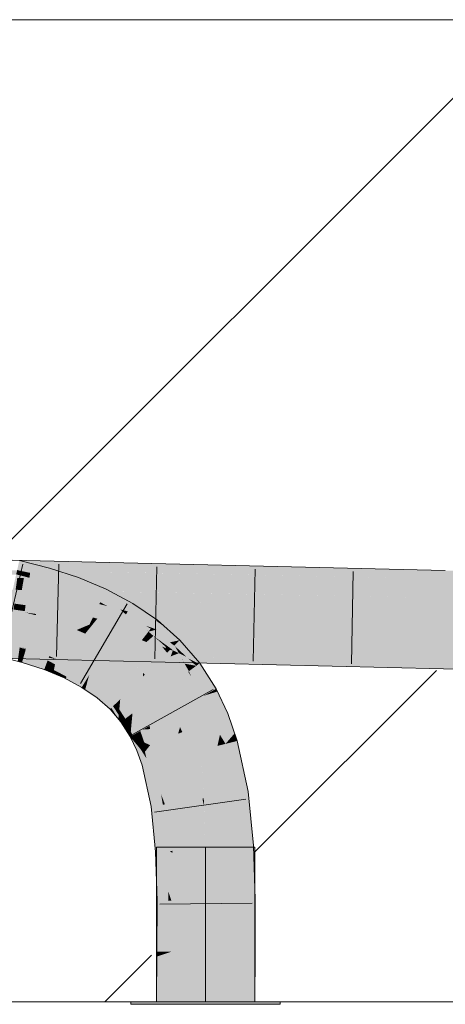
# Model space of a CAD drawing. Extents: x -620 to 3480, y 62 to 1102.
# Tile 176 of 256: x 225.85 to 226.94, y 736.43 to 738.94. Entities that reach past the tile are written whole.
import ezdxf
from ezdxf.lldxf.tags import DXFTag

# ---------------------------------------------------------------- set-up
doc = ezdxf.new("R2010")
doc.units = 0
doc.layers.get('0').update_dxf_attribs({"lineweight": 13})
doc.layers.add('E_Detail_Linie_Text_Bem', color=7, linetype='Continuous', lineweight=13)
for name, color, linetype, lineweight, true_color in [('E_Detail_Wandschraffur', 7, 'Continuous', 5, 0xc0c0c0), ('E_Leerrohr 25-A06G9STU8I', 7, 'Continuous', 9, 0xff8000), ('E_Leerrohr 25-Shading', 7, 'Continuous', 9, 0xff8000)]:
    doc.layers.add(name, color=color, linetype=linetype, lineweight=lineweight, true_color=true_color)
tags = doc.linetypes.add('fein_strichliert', pattern=[4, 1, -2, 1]).pattern_tags.tags
tags[8:9] = [DXFTag(74, 4), DXFTag(75, 0), DXFTag(340, '0'), DXFTag(46, 0.0), DXFTag(50, 0.0), DXFTag(44, 0.0), DXFTag(45, 0.0)]
tags[6:7] = [DXFTag(74, 4), DXFTag(75, 0), DXFTag(340, '0'), DXFTag(46, 0.0), DXFTag(50, 0.0), DXFTag(44, 0.0), DXFTag(45, 0.0)]
tags[4:5] = [DXFTag(74, 4), DXFTag(75, 0), DXFTag(340, '0'), DXFTag(46, 0.0), DXFTag(50, 0.0), DXFTag(44, 0.0), DXFTag(45, 0.0)]
tags = doc.linetypes.add('STRICHPUNKT2-A06G9STV8I', pattern=[12.7, 6.35, -3.175, 0, -3.175]).pattern_tags.tags
tags[10:11] = [DXFTag(74, 4), DXFTag(75, 0), DXFTag(340, '0'), DXFTag(46, 0.0), DXFTag(50, 0.0), DXFTag(44, 0.0), DXFTag(45, 0.0)]
tags[8:9] = [DXFTag(74, 4), DXFTag(75, 0), DXFTag(340, '0'), DXFTag(46, 0.0), DXFTag(50, 0.0), DXFTag(44, 0.0), DXFTag(45, 0.0)]
tags[6:7] = [DXFTag(74, 4), DXFTag(75, 0), DXFTag(340, '0'), DXFTag(46, 0.0), DXFTag(50, 0.0), DXFTag(44, 0.0), DXFTag(45, 0.0)]
tags[4:5] = [DXFTag(74, 4), DXFTag(75, 0), DXFTag(340, '0'), DXFTag(46, 0.0), DXFTag(50, 0.0), DXFTag(44, 0.0), DXFTag(45, 0.0)]

# ---------------------------------------------------------------- blocks, each defined once
blk = doc.blocks.new('Shading-A06G9SG38I', base_point=(178.739, 735.4243))
at = {"layer": 'E_Leerrohr 25-Shading', "color": 43, "true_color": 0xd7ab7f}
for points in [[(225.9689, 737.5299), (226.0581, 737.5344), (225.5465, 737.5345), (225.5627, 737.5441)], [(225.8472, 737.5391), (225.8802, 737.532), (225.8528, 737.5639), (225.8836, 737.556)], [(225.9783, 737.5359), (225.9803, 737.5421), (225.8501, 737.5385), (225.8507, 737.5427)], [(225.9862, 737.5605), (225.8535, 737.5637), (225.9803, 737.5421), (225.8507, 737.5427)], [(225.8802, 737.532), (225.9231, 737.5227), (225.8836, 737.556), (225.9294, 737.5444)], [(225.9966, 737.5023), (226.0032, 737.5201), (225.9231, 737.5227), (225.9294, 737.5444)], [(226.027, 737.535), (226.0297, 737.5419), (225.9783, 737.5359), (225.9803, 737.5421)], [(225.9803, 737.5421), (226.0297, 737.5419), (225.9862, 737.5605), (226.0365, 737.5593)], [(226.9361, 737.5173), (226.9364, 737.5377), (226.027, 737.535), (226.0297, 737.5419)], [(226.0297, 737.5419), (226.9364, 737.5377), (226.0365, 737.5593)], [(225.9689, 737.5299), (225.5465, 737.5345), (225.8486, 737.5272)], [(225.8601, 737.5363), (225.8472, 737.5391), (225.8584, 737.5247), (225.8447, 737.5282)], [(225.8944, 737.5261), (225.9689, 737.5299), (225.8486, 737.5272)], [(225.8802, 737.532), (225.8601, 737.5363), (225.8784, 737.5196), (225.8584, 737.5247)], [(225.8784, 737.5196), (225.9191, 737.5092), (225.8802, 737.532), (225.9231, 737.5227)], [(225.9314, 737.5252), (226.0654, 737.5342), (225.8944, 737.5261), (226.0581, 737.5344)], [(225.9191, 737.5092), (225.9904, 737.4858), (225.9231, 737.5227), (225.9966, 737.5023)], [(226.9361, 737.5173), (226.0654, 737.5342), (226.9358, 737.5011), (225.9314, 737.5252)], [(226.0677, 737.4772), (226.074, 737.4904), (225.9966, 737.5023), (226.0032, 737.5201)], [(226.9358, 737.5011), (228.5312, 737.4825), (226.9361, 737.5173), (228.5313, 737.5031)], [(228.5313, 737.5031), (228.5314, 737.5192), (226.9361, 737.5173), (226.9364, 737.5377)], [(225.9904, 737.4858), (226.0583, 737.4573), (225.9966, 737.5023), (226.0677, 737.4772)], [(226.11, 737.4387), (226.0677, 737.4772), (226.0769, 737.4473), (226.0583, 737.4573)], [(226.1363, 737.4465), (226.1411, 737.4544), (226.0677, 737.4772), (226.074, 737.4904)], [(226.1363, 737.4465), (226.0677, 737.4772), (226.1287, 737.4339), (226.11, 737.4387)], [(226.11, 737.4387), (226.0769, 737.4473), (226.077, 737.4473)], [(226.0769, 737.4473), (226.1221, 737.4231), (226.1239, 737.4261)], [(226.1239, 737.4261), (226.11, 737.4387), (226.077, 737.4473)], [(226.1967, 737.4124), (226.1363, 737.4465), (226.1287, 737.4339)], [(226.1363, 737.4465), (226.2038, 737.4114), (226.1411, 737.4544)], [(226.1363, 737.4465), (226.1967, 737.4124), (226.2038, 737.4114), (226.203, 737.4103)], [(226.11, 737.4387), (226.1239, 737.4261), (226.1287, 737.4339)], [(226.1483, 737.4052), (226.1753, 737.3969), (226.1221, 737.4231), (226.1239, 737.4261)], [(226.2021, 737.4092), (226.1967, 737.4124), (226.1239, 737.4261), (226.1287, 737.4339)], [(226.1892, 737.3926), (226.2021, 737.4092), (226.1753, 737.3969), (226.1239, 737.4261)], [(226.1872, 737.3901), (226.1483, 737.4052), (226.1834, 737.3853)], [(226.1483, 737.4052), (226.1872, 737.3901), (226.1753, 737.3969)], [(226.1834, 737.3853), (226.1483, 737.4052), (226.1817, 737.3829), (226.176, 737.3862)], [(226.1872, 737.3901), (226.1892, 737.3926), (226.1753, 737.3969)], [(226.1892, 737.3926), (226.1872, 737.3901), (226.2021, 737.3877), (226.1935, 737.3856)], [(226.2244, 737.3932), (226.2021, 737.4092), (226.2021, 737.3877), (226.1892, 737.3926)], [(226.1967, 737.4124), (226.2021, 737.4092), (226.203, 737.4103)], [(226.2244, 737.3932), (226.2038, 737.4114), (226.2021, 737.4092)], [(226.2518, 737.3691), (226.2244, 737.3932), (226.2021, 737.3877)], [(226.176, 737.3862), (226.1813, 737.3825), (226.1817, 737.3829)], [(226.1834, 737.3853), (226.1813, 737.3825), (226.1857, 737.3836)], [(226.1813, 737.3825), (226.1938, 737.3715), (226.1857, 737.3836), (226.2132, 737.3639)], [(226.1935, 737.3856), (226.1872, 737.3901), (226.1857, 737.3836), (226.1834, 737.3853)], [(226.2132, 737.3639), (226.2358, 737.355), (226.1857, 737.3836), (226.1935, 737.3856)], [(226.2358, 737.355), (226.2021, 737.3877), (226.1935, 737.3856)], [(226.247, 737.3469), (226.1938, 737.3715), (226.2389, 737.3389)], [(226.1938, 737.3715), (226.247, 737.3469), (226.2358, 737.355)], [(226.2179, 737.3541), (226.1938, 737.3715), (226.2249, 737.3441)], [(226.2358, 737.355), (226.2611, 737.3608), (226.2021, 737.3877), (226.2518, 737.3691)], [(226.2379, 737.3195), (226.2433, 737.3348), (225.7936, 737.3311), (225.7941, 737.3455)], [(226.2102, 737.3356), (226.2249, 737.3414), (225.7941, 737.3455), (225.7943, 737.3517)], [(225.8257, 737.3507), (225.8692, 737.3375), (225.8537, 737.3436), (225.8696, 737.3387)], [(225.8692, 737.3375), (225.8535, 737.3423), (225.8675, 737.3315), (225.8527, 737.336)], [(225.8696, 737.3387), (225.8698, 737.3395), (225.8537, 737.3436)], [(226.2753, 737.334), (226.2249, 737.3414), (226.2102, 737.3356)], [(226.2249, 737.3441), (226.2389, 737.3389), (226.2179, 737.3541)], [(226.2249, 737.3441), (226.229, 737.3409), (226.2389, 737.3389), (226.2376, 737.3375)], [(226.228, 737.3412), (226.229, 737.3409), (226.2249, 737.3441)], [(226.2753, 737.334), (226.278, 737.3351), (226.2249, 737.3414), (226.228, 737.3412)], [(226.228, 737.3412), (226.2357, 737.3357), (226.229, 737.3409)], [(226.278, 737.3351), (226.2899, 737.3398), (226.228, 737.3412)], [(226.2351, 737.335), (226.2357, 737.3357), (226.228, 737.3412)], [(226.229, 737.3409), (226.2357, 737.3357), (226.2376, 737.3375)], [(226.2611, 737.3608), (226.2358, 737.355), (226.2497, 737.3495)], [(226.2358, 737.355), (226.247, 737.3469), (226.2497, 737.3495)], [(226.2658, 737.3141), (226.247, 737.3469), (226.2389, 737.3389)], [(226.247, 737.3469), (226.2855, 737.3326), (226.2497, 737.3495)], [(226.2855, 737.3326), (226.247, 737.3469), (226.3099, 737.3008), (226.2832, 737.3136)], [(226.2487, 737.3454), (226.247, 737.3469), (226.2666, 737.3134), (226.2658, 737.3141)], [(226.2779, 737.3184), (226.2487, 737.3454), (226.2586, 737.3276)], [(226.2855, 737.3326), (226.2611, 737.3608), (226.2497, 737.3495)], [(225.7932, 737.3151), (226.3113, 737.3027), (225.7936, 737.3311), (226.2779, 737.3184)], [(225.8486, 737.3071), (225.8596, 737.3043), (225.8506, 737.3215), (225.8634, 737.3176)], [(225.8506, 737.3215), (225.8634, 737.3176), (225.8527, 737.336), (225.8675, 737.3315)], [(225.8596, 737.3043), (225.916, 737.2858), (225.8634, 737.3176), (225.9195, 737.2953)], [(225.8634, 737.3176), (225.9195, 737.2953), (225.8675, 737.3315), (225.9246, 737.309)], [(225.8675, 737.3315), (225.9246, 737.309), (225.8692, 737.3375), (225.9268, 737.3149)], [(225.8692, 737.3375), (225.9268, 737.3149), (225.8696, 737.3387), (225.9273, 737.3161)], [(225.8696, 737.3387), (225.9273, 737.3161), (225.8698, 737.3395), (225.9285, 737.3193)], [(225.9285, 737.3193), (225.9287, 737.3201), (225.8698, 737.3395)], [(225.9268, 737.3149), (225.9782, 737.2888), (225.9273, 737.3161), (225.9788, 737.29)], [(225.9285, 737.3193), (225.9273, 737.3161), (225.9407, 737.3137)], [(225.9407, 737.3137), (225.9273, 737.3161), (225.9812, 737.295), (225.9788, 737.29)], [(225.9287, 737.3201), (225.9285, 737.3193), (225.9464, 737.3127), (225.9407, 737.3137)], [(226.2351, 737.335), (226.2842, 737.2817), (226.2357, 737.3357), (226.2731, 737.3012)], [(226.2842, 737.2817), (226.2351, 737.335), (226.2823, 737.2803)], [(226.2357, 737.3357), (226.2433, 737.3348), (226.2376, 737.3375)], [(226.2357, 737.3357), (226.2731, 737.3012), (226.2433, 737.3348), (226.2658, 737.3141)], [(226.2433, 737.3348), (226.2389, 737.3389), (226.2376, 737.3375)], [(226.2886, 737.3393), (226.2379, 737.3195), (226.3184, 737.3174)], [(226.2433, 737.3348), (226.2379, 737.3195), (226.2586, 737.3276)], [(226.2753, 737.334), (226.2433, 737.3348), (226.2586, 737.3276)], [(226.3028, 737.2955), (226.2779, 737.3184), (226.2736, 737.3008), (226.2586, 737.3276)], [(226.3113, 737.3027), (226.3114, 737.3027), (226.2779, 737.3184), (226.2836, 737.3183)], [(226.3227, 737.3024), (226.299, 737.3179), (226.3114, 737.3027), (226.2836, 737.3183)], [(226.2855, 737.3326), (226.3099, 737.3008), (226.3117, 737.3022)], [(226.2899, 737.3398), (226.2886, 737.3393), (226.9323, 737.3013), (226.3184, 737.3174)], [(226.2899, 737.3398), (226.9323, 737.3013), (226.9327, 737.3243)], [(226.6091, 737.3098), (226.299, 737.3179), (226.8212, 737.2904), (226.3227, 737.3024)], [(226.9323, 737.3013), (227.7454, 737.2922), (226.9327, 737.3243), (227.7455, 737.3149)], [(225.9195, 737.2953), (225.916, 737.2858), (225.9405, 737.2846), (225.9387, 737.2763)], [(225.9246, 737.309), (225.9195, 737.2953), (225.9436, 737.2993), (225.9405, 737.2846)], [(225.9246, 737.309), (225.9755, 737.2831), (225.9268, 737.3149), (225.9782, 737.2888)], [(225.9405, 737.2846), (225.9692, 737.2699), (225.9436, 737.2993), (225.9755, 737.2831)], [(225.9407, 737.3137), (225.9812, 737.295), (225.9756, 737.2979)], [(225.9464, 737.3127), (225.9407, 737.3137), (225.9756, 737.2979)], [(225.9812, 737.295), (225.9824, 737.2976), (225.9464, 737.3127)], [(225.9812, 737.295), (225.9788, 737.29), (226.0264, 737.2653), (226.0236, 737.2606)], [(225.9823, 737.2974), (225.9812, 737.295), (226.0278, 737.2675), (226.0264, 737.2653)], [(225.9823, 737.2974), (226.0278, 737.2675), (225.9824, 737.2976), (226.0299, 737.271)], [(226.0299, 737.271), (226.0305, 737.2719), (225.9824, 737.2976)], [(226.2666, 737.3134), (226.2658, 737.3141), (226.2736, 737.3008), (226.2731, 737.3012)], [(226.2731, 737.3012), (226.2842, 737.2817), (226.2736, 737.3008)], [(226.3028, 737.2955), (226.2736, 737.3008), (226.2897, 737.2858)], [(226.2736, 737.3008), (226.2842, 737.2817), (226.2897, 737.2858)], [(226.2832, 737.3136), (226.3028, 737.2955), (226.3099, 737.3008)], [(226.3115, 737.2599), (226.3028, 737.2955), (226.2897, 737.2858)], [(226.3526, 737.2365), (226.3535, 737.237), (226.3028, 737.2955), (226.3117, 737.3022)], [(226.3526, 737.2365), (226.3028, 737.2955), (226.3381, 737.2284), (226.3115, 737.2599)], [(226.8212, 737.2904), (226.9321, 737.2877), (226.6091, 737.3098), (226.9323, 737.3013)], [(226.9321, 737.2877), (228.5299, 737.2692), (226.9323, 737.3013), (228.53, 737.2835)], [(225.9387, 737.2763), (225.9667, 737.2645), (225.9405, 737.2846), (225.9692, 737.2699)], [(225.9692, 737.2699), (225.9667, 737.2645), (225.9724, 737.2678), (225.971, 737.2623)], [(225.9692, 737.2699), (226.0121, 737.2416), (225.9755, 737.2831), (226.0196, 737.254)], [(225.971, 737.2623), (226.0115, 737.2406), (225.9724, 737.2678), (226.0121, 737.2416)], [(225.9755, 737.2831), (226.0196, 737.254), (225.9782, 737.2888), (226.0229, 737.2595)], [(225.9782, 737.2888), (226.0229, 737.2595), (225.9788, 737.29), (226.0236, 737.2606)], [(226.0264, 737.2653), (226.0236, 737.2606), (226.0282, 737.2637), (226.0266, 737.2581)], [(226.0278, 737.2675), (226.0264, 737.2653), (226.029, 737.2665), (226.0282, 737.2637)], [(226.0278, 737.2675), (226.029, 737.2665), (226.0299, 737.271), (226.0302, 737.2708)], [(226.029, 737.2665), (226.0282, 737.2637), (226.0663, 737.2346), (226.0647, 737.2325)], [(226.029, 737.2665), (226.0663, 737.2346), (226.0302, 737.2708), (226.0709, 737.2405)], [(226.0302, 737.2708), (226.0305, 737.2719), (226.0299, 737.271)], [(226.0302, 737.2708), (226.0709, 737.2405), (226.0305, 737.2719), (226.0721, 737.2421)], [(226.0721, 737.2421), (226.0728, 737.243), (226.0305, 737.2719)], [(226.2842, 737.2817), (226.2823, 737.2803), (226.2899, 737.2685)], [(226.3215, 737.2192), (226.3115, 737.2599), (226.2842, 737.2817), (226.2897, 737.2858)], [(226.3215, 737.2192), (226.2842, 737.2817), (226.2899, 737.2685)], [(226.0115, 737.2406), (226.0202, 737.2347), (226.0121, 737.2416)], [(226.0121, 737.2416), (226.0202, 737.2347), (226.0196, 737.254), (226.0244, 737.25)], [(226.0196, 737.254), (226.0244, 737.25), (226.0229, 737.2595), (226.0262, 737.2567)], [(226.0244, 737.25), (226.0202, 737.2347), (226.0567, 737.2224), (226.0503, 737.2141)], [(226.0229, 737.2595), (226.0262, 737.2567), (226.0236, 737.2606), (226.0266, 737.2581)], [(226.0262, 737.2567), (226.0244, 737.25), (226.0606, 737.2273), (226.0567, 737.2224)], [(226.0606, 737.2273), (226.0614, 737.2283), (226.0262, 737.2567), (226.0266, 737.2581)], [(226.0282, 737.2637), (226.0266, 737.2581), (226.0647, 737.2325), (226.0614, 737.2283)], [(226.0663, 737.2346), (226.0977, 737.199), (226.0709, 737.2405), (226.1049, 737.2062)], [(226.0709, 737.2405), (226.1049, 737.2062), (226.0721, 737.2421), (226.107, 737.2083)], [(226.0721, 737.2421), (226.107, 737.2083), (226.0728, 737.243), (226.1086, 737.2098)], [(226.1086, 737.2098), (226.1094, 737.2107), (226.0728, 737.243)], [(226.3115, 737.2599), (226.3215, 737.2192), (226.3381, 737.2284)], [(226.0503, 737.2141), (226.0834, 737.1849), (226.0567, 737.2224), (226.0868, 737.1882)], [(226.0567, 737.2224), (226.0868, 737.1882), (226.0606, 737.2273), (226.0912, 737.1926)], [(226.0606, 737.2273), (226.0912, 737.1926), (226.0614, 737.2283), (226.0921, 737.1936)], [(226.0647, 737.2325), (226.0614, 737.2283), (226.0958, 737.1972), (226.0921, 737.1936)], [(226.0663, 737.2346), (226.0647, 737.2325), (226.0977, 737.199), (226.0958, 737.1972)], [(226.3381, 737.2284), (226.3215, 737.2192), (226.3403, 737.225)], [(226.3403, 737.225), (226.3215, 737.2192), (226.3759, 737.1708), (226.3494, 737.16)], [(226.3526, 737.2365), (226.3381, 737.2284), (226.3568, 737.23), (226.3403, 737.225)], [(226.3568, 737.23), (226.3403, 737.225), (226.3833, 737.1738), (226.3759, 737.1708)], [(226.3568, 737.23), (226.3535, 737.237), (226.3526, 737.2365)], [(226.0868, 737.1882), (226.1047, 737.1603), (226.0912, 737.1926), (226.1057, 737.1702)], [(226.0912, 737.1926), (226.1057, 737.1702), (226.0921, 737.1936), (226.1058, 737.1723)], [(226.0958, 737.1972), (226.0921, 737.1936), (226.1066, 737.1804), (226.1058, 737.1723)], [(226.0977, 737.199), (226.0958, 737.1972), (226.107, 737.1846), (226.1066, 737.1804)], [(226.0977, 737.199), (226.107, 737.1846), (226.1049, 737.2062), (226.1086, 737.2012)], [(226.1049, 737.2062), (226.1086, 737.2012), (226.107, 737.2083), (226.109, 737.2056)], [(226.107, 737.2083), (226.109, 737.2056), (226.1086, 737.2098), (226.1093, 737.2089)], [(226.107, 737.1846), (226.1222, 737.1609), (226.1086, 737.2012), (226.1322, 737.1683)], [(226.1093, 737.2089), (226.1094, 737.2107), (226.1086, 737.2098)], [(226.1086, 737.2012), (226.1322, 737.1683), (226.109, 737.2056), (226.1351, 737.1705)], [(226.109, 737.2056), (226.1351, 737.1705), (226.1093, 737.2089), (226.1376, 737.1724)], [(226.1093, 737.2089), (226.1376, 737.1724), (226.1094, 737.2107), (226.1395, 737.1738)], [(226.1395, 737.1738), (226.1406, 737.1746), (226.1094, 737.2107)], [(226.0834, 737.1849), (226.1047, 737.1603), (226.0868, 737.1882)], [(226.1057, 737.1702), (226.1047, 737.1603), (226.1151, 737.1556), (226.1113, 737.1528)], [(226.1058, 737.1723), (226.1057, 737.1702), (226.1161, 737.1564), (226.1151, 737.1556)], [(226.1058, 737.1723), (226.1161, 737.1564), (226.1066, 737.1804), (226.1201, 737.1594)], [(226.1201, 737.1594), (226.1222, 737.1609), (226.1066, 737.1804), (226.107, 737.1846)], [(226.1222, 737.1609), (226.131, 737.1407), (226.1322, 737.1683), (226.1364, 737.1597)], [(226.1322, 737.1683), (226.1364, 737.1597), (226.1351, 737.1705), (226.1379, 737.165)], [(226.1351, 737.1705), (226.1379, 737.165), (226.1376, 737.1724), (226.1392, 737.1696)], [(226.1364, 737.1597), (226.1387, 737.1549), (226.1379, 737.165), (226.1394, 737.162)], [(226.1376, 737.1724), (226.1392, 737.1696), (226.1395, 737.1738), (226.1401, 737.1729)], [(226.1379, 737.165), (226.1394, 737.162), (226.1392, 737.1696), (226.14, 737.168)], [(226.1392, 737.1696), (226.14, 737.168), (226.1401, 737.1729), (226.1404, 737.1724)], [(226.1394, 737.162), (226.1569, 737.1276), (226.14, 737.168), (226.1604, 737.1296)], [(226.1401, 737.1729), (226.1406, 737.1746), (226.1395, 737.1738)], [(226.14, 737.168), (226.1604, 737.1296), (226.1404, 737.1724), (226.1635, 737.1313)], [(226.1404, 737.1724), (226.1406, 737.1746), (226.1401, 737.1729)], [(226.1404, 737.1724), (226.1635, 737.1313), (226.1406, 737.1746), (226.1658, 737.1326)], [(226.1658, 737.1326), (226.1671, 737.1332), (226.1406, 737.1746)], [(226.3494, 737.16), (226.4005, 737.1237), (226.3759, 737.1708)], [(226.4005, 737.1237), (226.3833, 737.1738), (226.3759, 737.1708)], [(226.1147, 737.1553), (226.1113, 737.1528), (226.1256, 737.1303)], [(226.1151, 737.1556), (226.1147, 737.1553), (226.1273, 737.1276), (226.1256, 737.1303)], [(226.1151, 737.1556), (226.1273, 737.1276), (226.1161, 737.1564), (226.1279, 737.1295)], [(226.1201, 737.1594), (226.1161, 737.1564), (226.1299, 737.1368), (226.1279, 737.1295)], [(226.1222, 737.1609), (226.1201, 737.1594), (226.131, 737.1407), (226.1299, 737.1368)], [(226.1358, 737.1234), (226.1363, 737.1287), (226.1299, 737.1368), (226.131, 737.1407)], [(226.131, 737.1407), (226.1363, 737.1287), (226.1364, 737.1597), (226.1387, 737.1549)], [(226.1407, 737.1186), (226.1532, 737.1255), (226.1363, 737.1287), (226.1387, 737.1549)], [(226.1387, 737.1549), (226.1532, 737.1255), (226.1394, 737.162), (226.1569, 737.1276)], [(226.4005, 737.1237), (226.3494, 737.16), (226.3773, 737.0968), (226.3631, 737.12)], [(226.1279, 737.1295), (226.1273, 737.1276), (226.1318, 737.1206)], [(226.1279, 737.1295), (226.1351, 737.1155), (226.1299, 737.1368), (226.1358, 737.1234)], [(226.1351, 737.1155), (226.1279, 737.1295), (226.1318, 737.1206)], [(226.1358, 737.1234), (226.1351, 737.1155), (226.1385, 737.1174)], [(226.1385, 737.1174), (226.1351, 737.1155), (226.1395, 737.1135)], [(226.1395, 737.1135), (226.1351, 737.1155), (226.1414, 737.1066), (226.1365, 737.1124)], [(226.1407, 737.1186), (226.1363, 737.1287), (226.1385, 737.1174), (226.1358, 737.1234)], [(226.1425, 737.1122), (226.1407, 737.1186), (226.1395, 737.1135), (226.1385, 737.1174)], [(226.1532, 737.1255), (226.1407, 737.1186), (226.1597, 737.1048), (226.1425, 737.1122)], [(226.1597, 737.1048), (226.1652, 737.1024), (226.1532, 737.1255), (226.1569, 737.1276)], [(226.1569, 737.1276), (226.1652, 737.1024), (226.1604, 737.1296), (226.1707, 737.1001)], [(226.1604, 737.1296), (226.1707, 737.1001), (226.1635, 737.1313), (226.1759, 737.0978)], [(226.1759, 737.0978), (226.1855, 737.0936), (226.1635, 737.1313), (226.1671, 737.1332)], [(226.3631, 737.12), (226.3716, 737.0953), (226.3773, 737.0968)], [(226.4005, 737.1237), (226.3773, 737.0968), (226.4071, 737.1044)], [(226.1365, 737.1124), (226.1516, 737.0799), (226.161, 737.0837)], [(226.1453, 737.1021), (226.1425, 737.1122), (226.1414, 737.1066), (226.1395, 737.1135)], [(226.161, 737.0837), (226.1425, 737.1122), (226.1453, 737.1021)], [(226.161, 737.0837), (226.1657, 737.0856), (226.1425, 737.1122), (226.1597, 737.1048)], [(226.1597, 737.1048), (226.1657, 737.0856), (226.1652, 737.1024), (226.1701, 737.0874)], [(226.1652, 737.1024), (226.1701, 737.0874), (226.1707, 737.1001), (226.1745, 737.0892)], [(226.1707, 737.1001), (226.1745, 737.0892), (226.1759, 737.0978), (226.1785, 737.0908)], [(226.1761, 737.0817), (226.1855, 737.0936), (226.1745, 737.0892)], [(226.1785, 737.0908), (226.1855, 737.0936), (226.1759, 737.0978)], [(226.1839, 737.0472), (226.1855, 737.0936), (226.1839, 737.0472), (226.1761, 737.0817)], [(226.1855, 737.0936), (226.1839, 737.0472), (226.2004, 737.0514)], [(226.3716, 737.0953), (226.3985, 736.97), (226.3773, 737.0968), (226.423, 736.9738)], [(226.423, 736.9738), (226.4347, 736.9756), (226.3773, 737.0968), (226.4071, 737.1044)], [(226.1516, 737.0799), (226.1649, 737.0423), (226.161, 737.0837), (226.1839, 737.0472)], [(226.161, 737.0837), (226.1684, 737.0719), (226.1657, 737.0856)], [(226.1657, 737.0856), (226.1684, 737.0719), (226.1701, 737.0874), (226.1723, 737.0768)], [(226.1723, 737.0768), (226.1684, 737.0719), (226.1759, 737.0601)], [(226.1701, 737.0874), (226.1723, 737.0768), (226.1745, 737.0892), (226.1761, 737.0817)], [(226.1761, 737.0817), (226.1723, 737.0768), (226.1839, 737.0472), (226.1759, 737.0601)], [(226.1839, 737.0472), (226.1649, 737.0423), (226.2179, 736.9419), (226.1877, 736.9372)], [(226.2231, 736.9427), (226.2238, 736.9428), (226.1839, 737.0472), (226.2004, 737.0514)], [(226.1839, 737.0472), (226.2179, 736.9419), (226.2133, 736.9687)], [(226.2133, 736.9687), (226.2179, 736.9419), (226.2189, 736.9539), (226.2211, 736.9424)], [(226.3985, 736.97), (226.412, 736.8358), (226.423, 736.9738), (226.4465, 736.838)], [(226.4465, 736.838), (226.4486, 736.8381), (226.423, 736.9738), (226.4347, 736.9756)], [(226.1877, 736.9372), (226.1991, 736.8218), (226.2179, 736.9419), (226.2216, 736.8233)], [(226.2179, 736.9419), (226.2216, 736.8233), (226.2211, 736.9424), (226.2272, 736.8237)], [(226.2211, 736.9424), (226.2231, 736.9427), (226.2189, 736.9539)], [(226.2211, 736.9424), (226.2272, 736.8237), (226.2238, 736.9428), (226.2329, 736.824)], [(226.2329, 736.824), (226.2356, 736.8242), (226.2238, 736.9428)], [(226.2216, 736.8233), (226.1991, 736.8218), (226.2185, 736.7621)], [(226.2185, 736.7621), (226.1991, 736.8218), (226.204, 736.697), (226.2015, 736.7446)], [(226.2272, 736.8237), (226.2216, 736.8233), (226.2248, 736.743), (226.2185, 736.7621)], [(226.2248, 736.743), (226.2322, 736.72), (226.2272, 736.8237), (226.2329, 736.824)], [(226.2329, 736.824), (226.2322, 736.72), (226.2356, 736.8242), (226.2377, 736.7034)], [(226.412, 736.8358), (226.4515, 736.7461), (226.4465, 736.838)], [(226.412, 736.8358), (226.4164, 736.7), (226.4515, 736.7461), (226.453, 736.7004)], [(226.4515, 736.7461), (226.4486, 736.8381), (226.4465, 736.838)], [(226.2015, 736.7446), (226.203, 736.697), (226.204, 736.697)], [(226.2185, 736.7621), (226.204, 736.697), (226.2153, 736.6971)], [(226.2153, 736.6971), (226.2234, 736.6972), (226.2185, 736.7621), (226.2248, 736.743)], [(226.2248, 736.743), (226.2234, 736.6972), (226.2322, 736.72), (226.2321, 736.6973)], [(226.2322, 736.72), (226.2321, 736.6973), (226.2377, 736.7034), (226.2378, 736.6974)], [(226.203, 736.697), (226.2025, 736.5679), (226.204, 736.697), (226.2033, 736.5679)], [(226.204, 736.697), (226.2033, 736.5679), (226.2153, 736.6971), (226.2036, 736.5679)], [(226.2153, 736.6971), (226.2036, 736.5679), (226.2234, 736.6972), (226.2141, 736.5678)], [(226.2234, 736.6972), (226.2141, 736.5678), (226.2321, 736.6973), (226.2259, 736.5677)], [(226.2259, 736.5677), (226.2392, 736.5676), (226.2321, 736.6973), (226.2396, 736.6974)], [(226.2378, 736.6974), (226.2396, 736.6974), (226.2377, 736.7034)], [(226.4159, 736.5667), (226.4525, 736.5664), (226.4164, 736.7), (226.453, 736.7004)], [(226.2025, 736.5679), (226.2024, 736.5555), (226.2036, 736.5679)], [(226.2036, 736.5679), (226.2024, 736.5555), (226.2141, 736.5678), (226.2135, 736.5592)], [(226.2141, 736.5678), (226.2135, 736.5592), (226.2259, 736.5677), (226.2257, 736.5632)], [(226.2381, 736.4399), (226.2392, 736.5676), (226.2191, 736.4399), (226.2257, 736.5632)], [(226.2257, 736.5632), (226.2392, 736.5676), (226.2259, 736.5677)], [(226.4149, 736.4399), (226.4515, 736.4399), (226.4159, 736.5667), (226.4525, 736.5664)], [(226.2135, 736.5592), (226.2024, 736.5555), (226.2043, 736.4399), (226.2015, 736.4399)], [(226.2257, 736.5632), (226.2135, 736.5592), (226.2191, 736.4399), (226.2043, 736.4399)]]:
    blk.add_solid(points, dxfattribs=at)
at = {"layer": 'E_Leerrohr 25-Shading', "color": 31, "true_color": 0xfabd7f}
for points in [[(225.8362, 737.4899), (225.8784, 737.5196), (225.8427, 737.5192)], [(225.8362, 737.4899), (225.9107, 737.48), (225.8784, 737.5196), (225.9191, 737.5092)], [(225.8784, 737.5196), (225.8447, 737.5282), (225.8427, 737.5192)], [(225.8591, 737.4886), (225.8642, 737.5187), (225.8433, 737.489), (225.8475, 737.5193)], [(225.8926, 737.5176), (225.8944, 737.5261), (225.8475, 737.5193), (225.8486, 737.5272)], [(225.8926, 737.5176), (225.8642, 737.5187), (225.8864, 737.4881), (225.8591, 737.4886)], [(225.8864, 737.4881), (225.9216, 737.4875), (225.8944, 737.5261), (225.9314, 737.5252)], [(225.9216, 737.4875), (226.9352, 737.4683), (225.9314, 737.5252), (226.9358, 737.5011)], [(225.9216, 737.4875), (225.5454, 737.4946), (225.9124, 737.4521), (225.5445, 737.4612)], [(225.9837, 737.4678), (225.9904, 737.4858), (225.9107, 737.48), (225.9191, 737.5092)], [(226.9352, 737.4683), (228.531, 737.448), (226.9358, 737.5011), (228.5311, 737.4586)], [(228.5311, 737.4586), (228.5312, 737.4825), (226.9358, 737.5011)], [(225.8736, 737.4849), (225.8362, 737.4899), (225.8686, 737.4498), (225.8284, 737.4554)], [(225.9107, 737.48), (225.8736, 737.4849), (225.9006, 737.4454), (225.8686, 737.4498)], [(225.9107, 737.48), (225.9006, 737.4454), (225.9837, 737.4678), (225.9709, 737.4332)], [(225.9512, 737.4512), (225.9625, 737.4867), (225.9124, 737.4521), (225.9216, 737.4875)], [(225.994, 737.4501), (226.0078, 737.4858), (225.9512, 737.4512), (225.9625, 737.4867)], [(225.9837, 737.4678), (225.9709, 737.4332), (226.0561, 737.4527), (226.0398, 737.4185)], [(226.0561, 737.4527), (226.0583, 737.4573), (225.9837, 737.4678), (225.9904, 737.4858)], [(226.3204, 737.4421), (226.3048, 737.4802), (225.994, 737.4501), (226.0078, 737.4858)], [(226.3265, 737.4273), (226.9343, 737.4127), (226.3048, 737.4802), (226.9352, 737.4683)], [(226.9352, 737.4683), (226.9343, 737.4127), (227.7458, 737.458), (227.7456, 737.4033)], [(225.9883, 737.4354), (225.5441, 737.4461), (226.2249, 737.3414), (225.5416, 737.3578)], [(225.8789, 737.453), (225.5445, 737.4612), (225.8758, 737.4382), (225.5441, 737.4461)], [(225.8401, 737.4538), (225.838, 737.4387), (225.8686, 737.4498), (225.8675, 737.4419)], [(225.8675, 737.4419), (225.838, 737.4387), (225.8665, 737.4347)], [(225.8963, 737.4305), (225.9006, 737.4454), (225.8665, 737.4347), (225.8675, 737.4419)], [(225.8675, 737.4419), (225.9006, 737.4454), (225.8686, 737.4498)], [(225.9085, 737.4374), (225.9124, 737.4521), (225.8758, 737.4382), (225.8789, 737.453)], [(225.9709, 737.4332), (225.9006, 737.4454), (225.9653, 737.4183), (225.8963, 737.4305)], [(225.9465, 737.4365), (225.9512, 737.4512), (225.9085, 737.4374), (225.9124, 737.4521)], [(225.9883, 737.4354), (225.994, 737.4501), (225.9465, 737.4365), (225.9512, 737.4512)], [(226.2615, 737.4289), (226.2554, 737.4437), (225.9883, 737.4354), (225.994, 737.4501)], [(226.0561, 737.4527), (226.0398, 737.4185), (226.0769, 737.4473), (226.0511, 737.4155)], [(226.0769, 737.4473), (226.0511, 737.4155), (226.1221, 737.4231), (226.1083, 737.4003)], [(226.0769, 737.4473), (226.0583, 737.4573), (226.0561, 737.4527)], [(226.3204, 737.4421), (226.2554, 737.4437), (226.3265, 737.4273), (226.2615, 737.4289)], [(225.838, 737.4387), (225.8257, 737.3507), (225.8661, 737.4316), (225.8537, 737.3436)], [(225.8963, 737.4305), (225.838, 737.4387), (225.8954, 737.4274), (225.8661, 737.4316)], [(225.8537, 737.3436), (225.8698, 737.3395), (225.8661, 737.4316), (225.8945, 737.4243)], [(225.8661, 737.4316), (225.8945, 737.4243), (225.8954, 737.4274)], [(225.9287, 737.3201), (225.9596, 737.403), (225.8698, 737.3395), (225.8945, 737.4243)], [(225.9642, 737.4152), (225.8954, 737.4274), (225.9604, 737.4051), (225.8945, 737.4243)], [(225.8945, 737.4243), (225.9596, 737.403), (225.9604, 737.4051)], [(225.9653, 737.4183), (225.8963, 737.4305), (225.9642, 737.4152), (225.8954, 737.4274)], [(226.0327, 737.4036), (225.9653, 737.4183), (226.0313, 737.4005), (225.9642, 737.4152)], [(226.0398, 737.4185), (225.9709, 737.4332), (226.0327, 737.4036), (225.9653, 737.4183)], [(225.9883, 737.4354), (226.2249, 737.3414), (226.2253, 737.3423)], [(226.2615, 737.4289), (225.9883, 737.4354), (226.2253, 737.3423)], [(226.0511, 737.4155), (226.0398, 737.4185), (226.0399, 737.4017), (226.0327, 737.4036)], [(226.1777, 737.3779), (226.1813, 737.3825), (226.1083, 737.4003), (226.1221, 737.4231)], [(226.2249, 737.3414), (226.2899, 737.3398), (226.2615, 737.4289), (226.3265, 737.4273)], [(226.2899, 737.3398), (226.9327, 737.3243), (226.3265, 737.4273), (226.9343, 737.4127)], [(225.9596, 737.403), (225.9287, 737.3201), (225.965, 737.4007), (225.9464, 737.3127)], [(225.9464, 737.3127), (225.98, 737.2986), (225.965, 737.4007), (225.9986, 737.3866)], [(226.0094, 737.3912), (226.0313, 737.4005), (225.9596, 737.403), (225.9642, 737.4152)], [(226.0094, 737.3912), (225.9596, 737.403), (225.965, 737.4007)], [(225.9986, 737.3866), (226.0094, 737.3912), (225.965, 737.4007)], [(226.0222, 737.3815), (226.0253, 737.3878), (225.9986, 737.3866), (226.0094, 737.3912)], [(226.0253, 737.3878), (226.0313, 737.4005), (226.0094, 737.3912)], [(226.0281, 737.387), (226.0376, 737.3988), (226.0253, 737.3878), (226.0313, 737.4005)], [(226.0903, 737.3707), (226.0976, 737.3826), (226.0281, 737.387), (226.0376, 737.3988)], [(226.0399, 737.4017), (226.0327, 737.4036), (226.0376, 737.3988), (226.0313, 737.4005)], [(226.0994, 737.3857), (226.0399, 737.4017), (226.0976, 737.3826), (226.0376, 737.3988)], [(226.1083, 737.4003), (226.0511, 737.4155), (226.0994, 737.3857), (226.0399, 737.4017)], [(226.1777, 737.3779), (226.1083, 737.4003), (226.1677, 737.365), (226.1001, 737.3868)], [(228.5302, 737.3058), (228.5307, 737.3942), (226.9327, 737.3243), (226.9343, 737.4127)], [(225.98, 737.2986), (225.9824, 737.2976), (225.9986, 737.3866), (226.0203, 737.3774)], [(226.0305, 737.2719), (226.0763, 737.3475), (225.9824, 737.2976), (226.0203, 737.3774)], [(225.9986, 737.3866), (226.0203, 737.3774), (226.0222, 737.3815)], [(226.0222, 737.3815), (226.0203, 737.3774), (226.0234, 737.3812)], [(226.0866, 737.3644), (226.0234, 737.3812), (226.0779, 737.3501), (226.0203, 737.3774)], [(226.0203, 737.3774), (226.0763, 737.3475), (226.0779, 737.3501)], [(226.0234, 737.3812), (226.0281, 737.387), (226.0222, 737.3815), (226.0253, 737.3878)], [(226.0866, 737.3644), (226.0903, 737.3707), (226.0234, 737.3812), (226.0281, 737.387)], [(226.1644, 737.3607), (226.0976, 737.3826), (226.151, 737.3436), (226.0866, 737.3644)], [(226.1667, 737.3637), (226.0994, 737.3857), (226.1644, 737.3607), (226.0976, 737.3826)], [(226.1001, 737.3868), (226.0994, 737.3857), (226.1677, 737.365), (226.1667, 737.3637)], [(226.1777, 737.3779), (226.1667, 737.3637), (226.1938, 737.3715), (226.1792, 737.3587)], [(226.1938, 737.3715), (226.1813, 737.3825), (226.1777, 737.3779)], [(226.2162, 737.3441), (226.1938, 737.3715), (226.1792, 737.3587)], [(226.2249, 737.3441), (226.1938, 737.3715), (226.2258, 737.3402), (226.2162, 737.3441)], [(226.0728, 737.243), (226.1271, 737.3127), (226.0305, 737.2719), (226.0763, 737.3475)], [(226.0866, 737.3644), (226.0763, 737.3475), (226.151, 737.3436), (226.1271, 737.3127)], [(226.1644, 737.3607), (226.1271, 737.3127), (226.1762, 737.356)], [(226.1271, 737.3127), (226.2286, 737.3287), (226.1762, 737.356), (226.2209, 737.3381)], [(226.1792, 737.3587), (226.1667, 737.3637), (226.1762, 737.356), (226.1644, 737.3607)], [(226.2209, 737.3381), (226.2162, 737.3441), (226.1762, 737.356), (226.1792, 737.3587)], [(226.2258, 737.3402), (226.2162, 737.3441), (226.2269, 737.3358), (226.2209, 737.3381)], [(226.2249, 737.3441), (226.2253, 737.3423), (226.228, 737.3412)], [(226.2253, 737.3423), (226.2286, 737.3287), (226.228, 737.3412), (226.2351, 737.335)], [(226.2286, 737.3287), (226.1271, 737.3127), (226.1723, 737.2729)], [(226.1723, 737.2729), (226.2115, 737.2275), (226.2286, 737.3287), (226.2445, 737.2521)], [(226.2209, 737.3381), (226.2286, 737.3287), (226.2269, 737.3358)], [(226.2445, 737.2521), (226.2823, 737.2803), (226.2286, 737.3287), (226.2351, 737.335)], [(226.125, 737.3101), (226.0728, 737.243), (226.1357, 737.2661)], [(226.1271, 737.3127), (226.125, 737.3101), (226.167, 737.2775), (226.1357, 737.2661)], [(226.1357, 737.2661), (226.0728, 737.243), (226.1415, 737.2424), (226.1094, 737.2107)], [(226.167, 737.2775), (226.1357, 737.2661), (226.1678, 737.2685), (226.1415, 737.2424)], [(226.1678, 737.2685), (226.1415, 737.2424), (226.1757, 737.2009), (226.1565, 737.1865)], [(226.1678, 737.2685), (226.1723, 737.2729), (226.167, 737.2775)], [(226.1757, 737.2009), (226.2115, 737.2275), (226.1678, 737.2685), (226.1723, 737.2729)], [(226.2823, 737.2803), (226.2445, 737.2521), (226.2899, 737.2685), (226.2456, 737.2453)], [(226.2899, 737.2685), (226.2456, 737.2453), (226.3001, 737.2073), (226.256, 737.1827)], [(226.3001, 737.2073), (226.3215, 737.2192), (226.2899, 737.2685)], [(226.1565, 737.1865), (226.1415, 737.2424), (226.147, 737.1794), (226.1274, 737.2285)], [(226.2445, 737.2521), (226.2115, 737.2275), (226.2456, 737.2453)], [(226.2456, 737.2453), (226.2115, 737.2275), (226.256, 737.1827), (226.2443, 737.1762)], [(226.1274, 737.2285), (226.1094, 737.2107), (226.147, 737.1794), (226.1406, 737.1746)], [(226.184, 737.1427), (226.2443, 737.1762), (226.1757, 737.2009), (226.2115, 737.2275)], [(226.3083, 737.1434), (226.3494, 737.16), (226.3001, 737.2073), (226.3215, 737.2192)], [(226.1757, 737.2009), (226.1565, 737.1865), (226.184, 737.1427), (226.1717, 737.1359)], [(226.3001, 737.2073), (226.256, 737.1827), (226.2674, 737.1268), (226.2615, 737.1395)], [(226.3001, 737.2073), (226.2674, 737.1268), (226.3083, 737.1434)], [(226.147, 737.1794), (226.1406, 737.1746), (226.1671, 737.1332)], [(226.1717, 737.1359), (226.1565, 737.1865), (226.1671, 737.1332), (226.147, 737.1794)], [(226.2443, 737.1762), (226.184, 737.1427), (226.2615, 737.1395), (226.1854, 737.1345)], [(226.256, 737.1827), (226.2443, 737.1762), (226.2615, 737.1395)], [(226.1854, 737.1345), (226.184, 737.1427), (226.1724, 737.1336), (226.1717, 737.1359)], [(226.3083, 737.1434), (226.2674, 737.1268), (226.3144, 737.0806), (226.2889, 737.0741)], [(226.3083, 737.1434), (226.3631, 737.12), (226.3494, 737.16)], [(226.3083, 737.1434), (226.3144, 737.0806), (226.3631, 737.12), (226.3568, 737.0916)], [(226.1717, 737.1359), (226.1671, 737.1332), (226.1724, 737.1336)], [(226.1724, 737.1336), (226.1671, 737.1332), (226.1855, 737.0936)], [(226.1919, 737.0963), (226.1854, 737.1345), (226.1855, 737.0936), (226.1724, 737.1336)], [(226.2615, 737.1395), (226.1854, 737.1345), (226.2567, 737.1225), (226.1919, 737.0963)], [(226.2567, 737.1225), (226.1919, 737.0963), (226.2432, 737.0624), (226.2004, 737.0514)], [(226.2432, 737.0624), (226.286, 737.0734), (226.2567, 737.1225), (226.2674, 737.1268)], [(226.2567, 737.1225), (226.2674, 737.1268), (226.2615, 737.1395)], [(226.2674, 737.1268), (226.286, 737.0734), (226.2889, 737.0741)], [(226.3568, 737.0916), (226.3716, 737.0953), (226.3631, 737.12)], [(226.1919, 737.0963), (226.1855, 737.0936), (226.2004, 737.0514)], [(226.3144, 737.0806), (226.322, 736.9581), (226.3568, 737.0916), (226.3376, 736.9605)], [(226.3376, 736.9605), (226.3985, 736.97), (226.3568, 737.0916), (226.3716, 737.0953)], [(226.2257, 736.9431), (226.3112, 736.9564), (226.2432, 737.0624), (226.286, 737.0734)], [(226.322, 736.9581), (226.2889, 737.0741), (226.3184, 736.9575), (226.286, 737.0734)], [(226.286, 737.0734), (226.3112, 736.9564), (226.3184, 736.9575)], [(226.3144, 737.0806), (226.2889, 737.0741), (226.3206, 736.98)], [(226.2889, 737.0741), (226.322, 736.9581), (226.3206, 736.98)], [(226.2004, 737.0514), (226.2238, 736.9428), (226.2432, 737.0624), (226.2257, 736.9431)], [(226.3284, 736.8303), (226.412, 736.8358), (226.3376, 736.9605), (226.3985, 736.97)], [(226.2238, 736.9428), (226.2356, 736.8242), (226.2461, 736.9463), (226.2424, 736.8246)], [(226.2424, 736.8246), (226.3238, 736.83), (226.2461, 736.9463), (226.3112, 736.9564)], [(226.3184, 736.9575), (226.3112, 736.9564), (226.3257, 736.8301), (226.3238, 736.83)], [(226.322, 736.9581), (226.3184, 736.9575), (226.3225, 736.9387)], [(226.3184, 736.9575), (226.3257, 736.8301), (226.3225, 736.9387)], [(226.322, 736.9581), (226.3257, 736.8301), (226.3376, 736.9605), (226.3284, 736.8303)], [(226.2424, 736.8246), (226.2356, 736.8242), (226.2423, 736.8185)], [(226.2423, 736.8185), (226.2356, 736.8242), (226.2403, 736.6974), (226.2396, 736.6974)], [(226.3265, 736.7453), (226.2423, 736.8185), (226.3255, 736.6987), (226.2403, 736.6974)], [(226.3238, 736.83), (226.2424, 736.8246), (226.3265, 736.7453), (226.2423, 736.8185)], [(226.3238, 736.83), (226.3265, 736.7453), (226.3257, 736.8301)], [(226.3257, 736.8301), (226.3265, 736.7453), (226.3284, 736.8303)], [(226.3265, 736.7453), (226.328, 736.6987), (226.412, 736.8358), (226.4164, 736.7)], [(226.3265, 736.7453), (226.412, 736.8358), (226.3284, 736.8303)], [(226.3265, 736.7453), (226.3255, 736.6987), (226.3269, 736.6987)], [(226.3265, 736.7453), (226.3269, 736.6987), (226.328, 736.6987)], [(226.2396, 736.6974), (226.2392, 736.5676), (226.3255, 736.6987), (226.3258, 736.5671)], [(226.3255, 736.6987), (226.3258, 736.5671), (226.3269, 736.6987), (226.3268, 736.5671)], [(226.3268, 736.5671), (226.3275, 736.5671), (226.3269, 736.6987), (226.328, 736.6987)], [(226.328, 736.6987), (226.3275, 736.5671), (226.3298, 736.5671)], [(226.328, 736.6987), (226.3298, 736.5671), (226.4164, 736.7), (226.4159, 736.5667)], [(226.2381, 736.4399), (226.3265, 736.4399), (226.2392, 736.5676), (226.3275, 736.5671)], [(226.3275, 736.5671), (226.3265, 736.4399), (226.3298, 736.5671), (226.3313, 736.4399)], [(226.3313, 736.4399), (226.4149, 736.4399), (226.3298, 736.5671), (226.4159, 736.5667)]]:
    blk.add_solid(points, dxfattribs=at)
at = {"layer": 'E_Leerrohr 25-Shading', "color": 31, "true_color": 0xecb67f}
for points in [[(226.3265, 736.834), (226.2015, 736.834), (226.3265, 736.4399), (226.2015, 736.4399)], [(226.4515, 736.834), (226.3265, 736.834), (226.4515, 736.4399), (226.3265, 736.4399)], [(226.3265, 736.4399), (226.1365, 736.4399), (226.3265, 736.434), (226.1365, 736.434)], [(226.359, 736.4399), (226.3265, 736.4399), (226.359, 736.434), (226.3265, 736.434)], [(226.5165, 736.434), (226.5165, 736.4399), (226.359, 736.434), (226.359, 736.4399)]]:
    blk.add_solid(points, dxfattribs=at)
blk = doc.blocks.new('Referenz-A06G9SU08I')
at = {"layer": 'E_Detail_Linie_Text_Bem', "linetype": 'Continuous', "ltscale": 0.13}
for p, q in [((196.8744, 738.94), (256.8525, 738.94)), ((256.8525, 736.44), (208.8744, 736.44))]:
    blk.add_line(p, q, dxfattribs=at)
at = {"layer": 'E_Detail_Wandschraffur', "linetype": 'ByBlock', "ltscale": 0.13}
blk.add_line((225.7971, 737.5815), (227.1556, 738.94), dxfattribs=at)
at = {"layer": 'E_Detail_Wandschraffur', "linetype": 'fein_strichliert', "ltscale": 0.13}
for p, q in [((226.4507, 736.8208), (226.9137, 737.2839)), ((226.0698, 736.44), (226.1888, 736.559))]:
    blk.add_line(p, q, dxfattribs=at)
at = {"layer": 'E_Leerrohr 25-A06G9STU8I', "linetype": 'Continuous', "ltscale": 0.13}
for p, q in [((226.9364, 737.5377), (225.5476, 737.5711)), ((225.8616, 737.554), (225.8081, 737.3251)), ((225.9294, 737.5444), (225.8528, 737.5639)), ((226.0032, 737.5201), (225.9294, 737.5444)), ((225.9529, 737.5538), (225.9471, 737.3189)), ((226.2027, 737.5478), (226.1973, 737.3129)), ((226.4524, 737.5418), (226.4474, 737.3069)), ((226.074, 737.4904), (226.0032, 737.5201)), ((226.7021, 737.5358), (226.6976, 737.3009)), ((226.1411, 737.4544), (226.074, 737.4904)), ((226.1274, 737.4533), (226.0086, 737.2506)), ((226.2038, 737.4114), (226.1411, 737.4544)), ((226.2611, 737.3608), (226.2038, 737.4114)), ((226.3117, 737.3022), (226.2611, 737.3608)), ((226.9321, 737.2877), (225.5406, 737.3212)), ((225.8596, 737.3043), (225.798, 737.32)), ((225.916, 737.2858), (225.8596, 737.3043)), ((226.3535, 737.237), (226.3117, 737.3022)), ((225.9667, 737.2645), (225.916, 737.2858)), ((228.5299, 737.2692), (226.9321, 737.2877)), ((226.0115, 737.2406), (225.9667, 737.2645)), ((226.0503, 737.2141), (226.0115, 737.2406)), ((226.3456, 737.2355), (226.1408, 737.1204)), ((226.3833, 737.1738), (226.3535, 737.237)), ((226.0834, 737.1849), (226.0503, 737.2141)), ((226.1113, 737.1528), (226.0834, 737.1849)), ((226.4071, 737.1044), (226.3833, 737.1738)), ((226.1351, 737.1155), (226.1113, 737.1528)), ((226.1516, 737.0799), (226.1351, 737.1155)), ((226.4347, 736.9756), (226.4071, 737.1044)), ((226.1649, 737.0423), (226.1516, 737.0799)), ((226.1877, 736.9372), (226.1649, 737.0423)), ((226.4486, 736.8381), (226.4347, 736.9756)), ((226.4292, 736.956), (226.1966, 736.9227)), ((226.1991, 736.8218), (226.1877, 736.9372)), ((226.203, 736.6969), (226.1991, 736.8218)), ((226.2015, 736.834), (226.2015, 736.44)), ((226.2747, 736.834), (226.2015, 736.834)), ((226.3783, 736.834), (226.2747, 736.834)), ((226.4515, 736.834), (226.3783, 736.834)), ((226.453, 736.7004), (226.4486, 736.8381)), ((226.4515, 736.44), (226.4515, 736.834)), ((226.2025, 736.5679), (226.203, 736.6969)), ((226.4454, 736.6914), (226.2104, 736.6885)), ((226.4525, 736.5664), (226.453, 736.7004)), ((226.2015, 736.44), (226.2025, 736.5679)), ((226.4515, 736.44), (226.4525, 736.5664)), ((226.1365, 736.44), (226.1365, 736.434)), ((226.2478, 736.44), (226.1365, 736.44)), ((226.2747, 736.44), (226.2015, 736.44)), ((226.4515, 736.44), (226.2015, 736.44)), ((226.4052, 736.44), (226.2478, 736.44)), ((226.3783, 736.44), (226.2747, 736.44)), ((226.4515, 736.44), (226.3783, 736.44)), ((226.5165, 736.44), (226.4052, 736.44)), ((226.5165, 736.434), (226.5165, 736.44)), ((226.2478, 736.434), (226.1365, 736.434)), ((226.4052, 736.434), (226.2478, 736.434)), ((226.5165, 736.434), (226.4052, 736.434))]:
    blk.add_line(p, q, dxfattribs=at)
at = {"layer": 'E_Leerrohr 25-A06G9STU8I', "linetype": 'STRICHPUNKT2-A06G9STV8I', "lineweight": 5, "ltscale": 0.13}
blk.add_line((226.3265, 736.44), (226.3265, 736.834), dxfattribs=at)

msp = doc.modelspace()

# ---------------------------------------------------------------- block references
at = {"color": 8, "lineweight": 25, "ltscale": 0.25, "true_color": 0x808080}
msp.add_blockref('Referenz-A06G9SU08I', (0, 0), dxfattribs=at)
msp.add_blockref('Shading-A06G9SG38I', (178.739, 735.4243))

doc.saveas('drawing.dxf')
